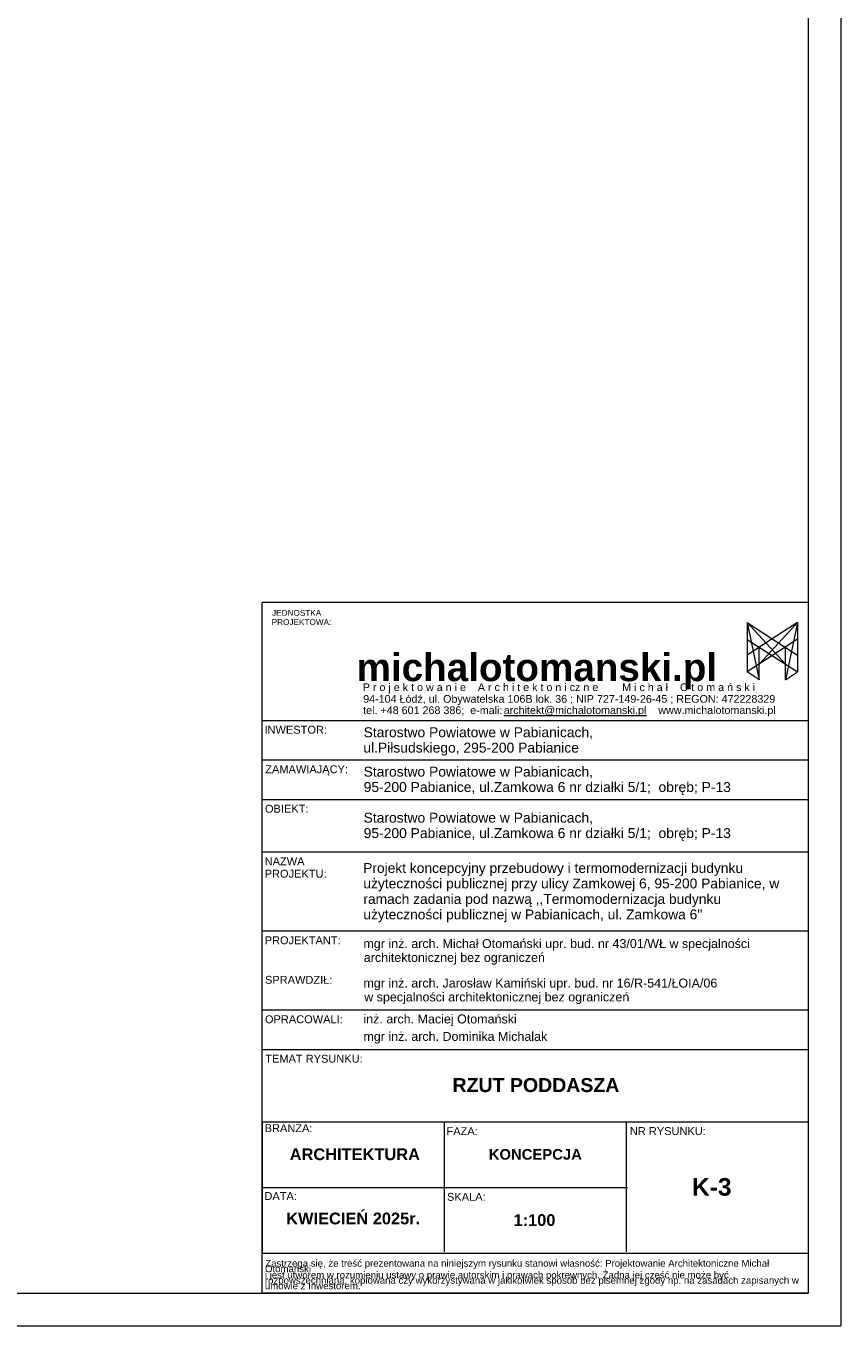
# Model space of a CAD drawing. Header units: millimetres. Extents: x 204754 to 495640, y -178579 to -98814.
# Tile 122 of 179: x 321243 to 333634, y -145921 to -126160. Entities that reach past the tile are written whole.
import ezdxf

# ---------------------------------------------------------------- set-up
doc = ezdxf.new("R2010")
doc.units = ezdxf.units.MM
doc.header["$MEASUREMENT"] = 0
doc.layers.get('0').update_dxf_attribs({"color": 252, "lineweight": 5})
for name, color, linetype, lineweight in [('! Tabelka_Nr_pióra__7', 252, 'Continuous', 5), ('Nowe_! Tabelka_Nr_pióra__19', 252, 'Continuous', 5), ('Nowe_! Tabelka_Nr_pióra__7', 252, 'Continuous', 5), ('Nowe_SUPE_L_3_Nr_pióra__7', 252, 'Continuous', 5), ('Nowe_TABELKA_Nr_pióra__19', 252, 'Continuous', 5), ('Nowe_TABELKA_Nr_pióra__7', 252, 'Continuous', 5), ('PROJEKT - FILTROWNIA RZUTY_Nr_pióra__1', 252, 'Continuous', 5), ('PROJEKT - FILTROWNIA RZUTY_Nr_pióra__7', 252, 'Continuous', 5), ('TABELKA_Nr_pióra__1', 252, 'Continuous', 5), ('TABELKA_Nr_pióra__61', 252, 'Continuous', 5), ('TABELKA_Nr_pióra__7', 252, 'Continuous', 5)]:
    doc.layers.add(name, color=color, linetype=linetype, lineweight=lineweight)
doc.styles.add('GENERATED_STYLE_1', font='arial.ttf')
doc.styles.add('GENERATED_STYLE_5', font='arialbd.ttf')

# ---------------------------------------------------------------- blocks, each defined once
blk = doc.blocks.new('podkład 20251118')
at = {"layer": 'Nowe_! Tabelka_Nr_pióra__19', "color": 252, "linetype": 'Continuous', "lineweight": 5}
for p in [(333634, -116221), (291634, -145921)]:
    blk.add_line(p, (333634, -145921), dxfattribs=at)
at = {"layer": 'Nowe_! Tabelka_Nr_pióra__7', "color": 252, "linetype": 'Continuous', "lineweight": 5}
for p, q in [((333134, -116721), (333134, -145421)), ((333134, -134921), (324834, -134921)), ((324834, -145421), (324834, -134922)), ((332207, -135230), (332207, -135979)), ((332207, -135230), (332789, -135860)), ((332207, -135230), (332392, -136100)), ((332207, -135230), (332590, -135474)), ((332974, -135230), (332392, -135860)), ((332974, -135230), (332590, -135474)), ((332974, -135230), (332789, -136100)), ((332974, -135230), (332974, -135979)), ((332590, -135474), (332207, -135722)), ((332973, -135483), (332207, -135979)), ((332207, -135484), (332974, -135979)), ((332590, -135474), (332974, -135722)), ((332392, -136100), (332392, -135602)), ((332789, -136100), (332789, -135602)), ((332392, -136100), (332207, -135979)), ((332789, -136100), (332974, -135979)), ((333134, -136721), (324834, -136721)), ((333134, -137321), (324834, -137321)), ((333134, -137921), (324834, -137921)), ((333134, -138721), (324834, -138721)), ((333134, -139921), (324834, -139921)), ((333134, -141121), (324834, -141121)), ((333134, -141721), (324834, -141721)), ((333134, -142821), (324834, -142821)), ((327601, -142821), (327601, -144796)), ((330368, -142821), (330368, -144796)), ((330386, -143821), (324834, -143821)), ((333134, -144821), (324834, -144821)), ((293634, -145421), (333134, -145421)), ((333134, -145421), (324825, -145421))]:
    blk.add_line(p, q, dxfattribs=at)
at = {"layer": 'Nowe_SUPE_L_3_Nr_pióra__7', "color": 252, "linetype": 'Continuous', "lineweight": 5}
blk.add_line((324834, -142821), (324834, -144796), dxfattribs=at)
at = {"layer": '! Tabelka_Nr_pióra__7', "color": 252, "lineweight": 5, "style": 'GENERATED_STYLE_1'}
for s, height, p in [('JEDNOSTKA', 89.2, (324984, -135126)), ('PROJEKTOWA:', 89.25, (324978, -135265))]:
    blk.add_text(s, height=height, rotation=360, dxfattribs=at).set_placement(p)
at = {"layer": 'Nowe_! Tabelka_Nr_pióra__7', "color": 252, "lineweight": 5}
for s, height, style, p in [('RZUT PODDASZA', 212.33, 'GENERATED_STYLE_5', (327727, -142365)), ('ARCHITEKTURA', 178.5, 'GENERATED_STYLE_5', (325252, -143400)), ('KONCEPCJA', 161.4, 'GENERATED_STYLE_5', (328279, -143393)), ('K-3', 267.7, 'GENERATED_STYLE_5', (331368, -143940)), ('KWIECIEŃ 2025r.', 178.5, 'GENERATED_STYLE_5', (325199, -144376)), ('1:100', 178.5, 'GENERATED_STYLE_5', (328655, -144400)), ('Otomański', 104.7, 'GENERATED_STYLE_1', (324877, -145103)), ('Zastrzega się, że treść prezentowana na niniejszym rysunku stanowi własność: Projektowanie Architektoniczne Michał', 104.658, 'GENERATED_STYLE_1', (324881, -145020)), ('i jest utworem w rozumieniu ustawy o prawie autorskim i prawach pokrewnych. Żadna jej część nie może być', 104.658, 'GENERATED_STYLE_1', (324875, -145197)), ('rozpowszechniana, kopiowana czy wykorzystywana w jakikolwiek sposób bez pisemnej zgody np. na zasadach zapisanych w', 104.658, 'GENERATED_STYLE_1', (324875, -145279)), ('umowie z Inwestorem.', 104.66, 'GENERATED_STYLE_1', (324875, -145362))]:
    blk.add_text(s, height=height, dxfattribs=dict(at, style=style)).set_placement(p)
at = {"layer": 'Nowe_TABELKA_Nr_pióra__19', "color": 252, "lineweight": 5, "style": 'GENERATED_STYLE_5'}
blk.add_text('michalotomanski.pl', height=420.41, dxfattribs=at).set_placement((326269, -136119))
at = {"layer": 'Nowe_TABELKA_Nr_pióra__7', "color": 252, "lineweight": 5, "style": 'GENERATED_STYLE_1'}
for s, height, p in [('Starostwo Powiatowe w Pabianicach,', 150.75, (326376, -138270)), ('95-200 Pabianice, ul.Zamkowa 6 nr działki 5/1;  obręb; P-13', 150.75, (326377, -138504)), ('Projekt koncepcyjny przebudowy i termomodernizacji budynku', 150, (326369, -139034)), ('użyteczności publicznej przy ulicy Zamkowej 6, 95-200 Pabianice, w', 150, (326372, -139269)), ('ramach zadania pod nazwą ,,Termomodernizacja budynku', 150, (326372, -139505)), ("użyteczności publicznej w Pabianicach, ul. Zamkowa 6''", 150, (326372, -139740))]:
    blk.add_text(s, height=height, dxfattribs=at).set_placement(p)
at = {"layer": 'PROJEKT - FILTROWNIA RZUTY_Nr_pióra__1', "color": 252, "lineweight": 5, "style": 'GENERATED_STYLE_1'}
for s, p in [('inż. arch. Maciej Otomański', (326373, -141322)), ('mgr inż. arch. Dominika Michalak', (326373, -141587))]:
    blk.add_text(s, height=135.89, dxfattribs=at).set_placement(p)
at = {"layer": 'PROJEKT - FILTROWNIA RZUTY_Nr_pióra__7', "color": 252, "lineweight": 5, "style": 'GENERATED_STYLE_1'}
for s, p in [('Starostwo Powiatowe w Pabianicach,', (326376, -136971)), ('ul.Piłsudskiego, 295-200 Pabianice', (326372, -137205)), ('Starostwo Powiatowe w Pabianicach,', (326376, -137570)), ('95-200 Pabianice, ul.Zamkowa 6 nr działki 5/1;  obręb; P-13', (326377, -137804))]:
    blk.add_text(s, height=150.75, dxfattribs=at).set_placement(p)
at = {"layer": 'TABELKA_Nr_pióra__1', "color": 252, "lineweight": 5, "style": 'GENERATED_STYLE_1'}
for s, p in [('mgr inż. arch. Jarosław Kamiński upr. bud. nr 16/R-541/ŁOIA/06', (326373, -140776)), ('w specjalności architektonicznej bez ograniczeń', (326385, -140987))]:
    blk.add_text(s, height=135.89, dxfattribs=at).set_placement(p)
at = {"layer": 'TABELKA_Nr_pióra__61', "color": 252, "lineweight": 5, "style": 'GENERATED_STYLE_1'}
for s, p in [('%%Uarchitekt@michalotomanski.pl', (328506, -136618)), ('    www.michalotomanski.pl', (330675, -136618))]:
    blk.add_text(s, height=116.78, dxfattribs=at).set_placement(p)
at = {"layer": 'TABELKA_Nr_pióra__7', "color": 252, "lineweight": 5, "style": 'GENERATED_STYLE_1'}
for s, height, p in [(' P r o j e k t o w a n i e    A r c h i t e k t o n i cz n e        M i c h a ł    O t o m a ń s k i', 116.78, (326318, -136270)), (' 94-104 Łódź, ul. Obywatelska 106B lok. 36 ; NIP 727-149-26-45 ; REGON: 472228329', 116.78, (326324, -136447)), (' tel. +48 601 268 386;  e-mali:', 116.78, (326324, -136620)), ('INWESTOR:', 120, (324869, -136918)), ('ZAMAWIAJĄCY:', 120, (324881, -137518)), ('OBIEKT:', 120, (324876, -138118)), ('NAZWA', 120, (324872, -138918)), ('PROJEKTU:', 120, (324872, -139106)), ('PROJEKTANT:', 120, (324872, -140118)), ('mgr inż. arch. Michał Otomański upr. bud. nr 43/01/WŁ w specjalności', 135.89, (326373, -140176)), ('architektonicznej bez ograniczeń', 135.89, (326379, -140387)), ('SPRAWDZIŁ:', 120, (324877, -140719)), ('OPRACOWALI:', 120, (324876, -141318)), ('TEMAT RYSUNKU:', 120, (324881, -141918)), ('BRANŻA:', 120, (324872, -142974)), ('FAZA:', 120, (327637, -143019)), ('NR RYSUNKU:', 120, (330424, -143018)), ('DATA:', 120, (324868, -144006)), ('SKALA:', 120, (327644, -144018))]:
    blk.add_text(s, height=height, dxfattribs=at).set_placement(p)

msp = doc.modelspace()

# ---------------------------------------------------------------- block references
msp.add_blockref('podkład 20251118', (0, 0))

doc.saveas('drawing.dxf')
